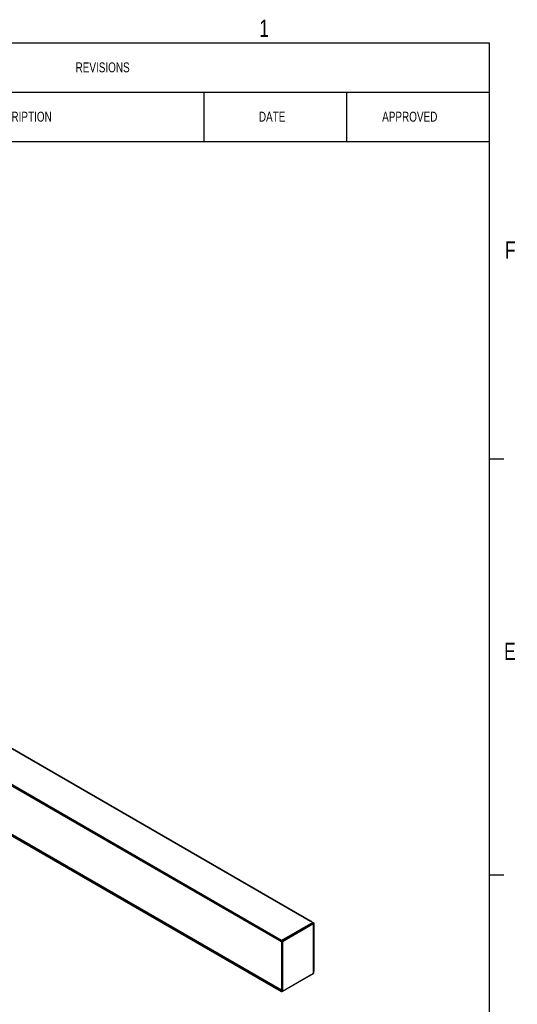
# Model space of a CAD drawing. Header units: inches. Extents: x 0.3 to 33.8, y 0.2 to 21.7.
# Tile 90 of 90: x 29.6 to 33.8, y 13.3 to 21.6. Entities that reach past the tile are written whole.
import ezdxf

# ---------------------------------------------------------------- set-up
doc = ezdxf.new("R2010")
doc.units = ezdxf.units.IN
doc.header["$MEASUREMENT"] = 0
doc.layers.add('BORDERS', color=7, linetype='Continuous')
doc.styles.add('SLDTEXTSTYLE0', font='TXT', dxfattribs={"width": 0.75})

# ---------------------------------------------------------------- blocks, each defined once
blk = doc.blocks.new('SW_TABLEANNOTATION_0')
at = {"layer": 'BORDERS', "color": 0}
for p, q in [((0, 0), (0, -0.4149)), ((0, 0), (0.4099, 0)), ((0.4099, 0), (1.0099, 0)), ((1.0099, 0), (4.0099, 0)), ((4.0099, 0), (5.2099, 0)), ((5.2099, 0), (6.4099, 0)), ((6.4099, 0), (6.4099, -0.4149)), ((0, -0.4149), (0, -0.8297)), ((0, -0.4149), (0.4099, -0.4149)), ((0.4099, -0.4149), (0.4099, -0.8297)), ((0.4099, -0.4149), (1.0099, -0.4149)), ((1.0099, -0.4149), (1.0099, -0.8297)), ((1.0099, -0.4149), (4.0099, -0.4149)), ((4.0099, -0.4149), (4.0099, -0.8297)), ((4.0099, -0.4149), (5.2099, -0.4149)), ((5.2099, -0.4149), (5.2099, -0.8297)), ((5.2099, -0.4149), (6.4099, -0.4149)), ((6.4099, -0.4149), (6.4099, -0.8297)), ((0, -0.8297), (0.4099, -0.8297)), ((0.4099, -0.8297), (1.0099, -0.8297)), ((1.0099, -0.8297), (4.0099, -0.8297)), ((4.0099, -0.8297), (5.2099, -0.8297)), ((5.2099, -0.8297), (6.4099, -0.8297))]:
    blk.add_line(p, q, dxfattribs=at)
at = {"layer": 'BORDERS', "color": 0, "attachment_point": 1, "style": 'SLDTEXTSTYLE0'}
for s, insert, char_height in [('REVISIONS', (2.9324, -0.1656), 0.08333), ('ZONE', (0.0591, -0.5804), 0.08333), ('DESCRIPTION', (2.1611, -0.5804), 0.083333), ('APPROVED', (5.5109, -0.5804), 0.08333), ('REV.', (0.592, -0.5804), 0.08333), ('DATE', (4.474, -0.5804), 0.08333)]:
    blk.add_mtext(s, dxfattribs=dict(at, insert=insert, char_height=char_height))

msp = doc.modelspace()

# ---------------------------------------------------------------- linework, layer by layer
at = {"color": 7, "linetype": 'Continuous', "lineweight": 25}
for p, q in [((31.77801, 13.8579), (25.00392, 17.7685)), ((25.00392, 17.76197), (31.77801, 13.85137)), ((25.00413, 17.76151), (31.77801, 13.85103)), ((25.00463, 17.76972), (31.77871, 13.85913)), ((31.77801, 13.43738), (25.00392, 17.34798)), ((25.00392, 17.34145), (31.77801, 13.43085)), ((25.00413, 17.34099), (31.77821, 13.43039)), ((25.00463, 17.3492), (31.77801, 13.43902)), ((25.00887, 17.35165), (31.77801, 13.44391)), ((32.02173, 14.02277), (29.11686, 15.69972)), ((29.11686, 15.69916), (32.02097, 14.02265)), ((32.0412, 14.01042), (29.11686, 15.6986)), ((32.0407, 14.01037), (29.11686, 15.69826)), ((32.0407, 14.01037), (31.77871, 13.85913)), ((32.0407, 14.01037), (31.77871, 13.85913)), ((31.77916, 13.85887), (32.04114, 14.01011)), ((32.04777, 13.99863), (31.78579, 13.84739)), ((32.02097, 14.02265), (32.02053, 14.02235)), ((32.02177, 14.02219), (32.02133, 14.02189)), ((32.02346, 14.02066), (32.02403, 14.02136)), ((32.02403, 14.02136), (32.02403, 14.02033)), ((32.02416, 14.02025), (32.02416, 14.02169)), ((32.03044, 14.01766), (32.02921, 14.01733)), ((32.03166, 14.01592), (32.03223, 14.01663)), ((32.03223, 14.01663), (32.03223, 14.01559)), ((32.03236, 14.01552), (32.03236, 14.01696)), ((32.03742, 14.0126), (32.03864, 14.01293)), ((32.04044, 14.01189), (32.03987, 14.01119)), ((32.04044, 14.01189), (32.04044, 14.01086)), ((32.04056, 14.01078), (32.04056, 14.01222)), ((32.04114, 14.01011), (32.0407, 14.01037)), ((32.04164, 14.01016), (32.0412, 14.01042)), ((32.04439, 14.00757), (32.04505, 14.00771)), ((32.04505, 14.00771), (32.04684, 14.00819)), ((32.04828, 14.00689), (32.04579, 14.00569)), ((32.04777, 13.58526), (32.04777, 13.99863)), ((32.04806, 13.58567), (32.04806, 13.99904)), ((32.04828, 14.00689), (32.04828, 13.60107)), ((32.04877, 13.60167), (32.04877, 14.00749)), ((31.77801, 13.8579), (31.77801, 13.85137)), ((31.77801, 13.8579), (31.77801, 13.43085)), ((31.77845, 13.85765), (31.77801, 13.8579)), ((31.77871, 13.85913), (31.77916, 13.85887)), ((31.78437, 13.43402), (31.78437, 13.84739)), ((31.78579, 13.84739), (31.78579, 13.43402)), ((31.78579, 13.43402), (32.04777, 13.58526)), ((32.04828, 13.60107), (32.04806, 13.60096)), ((31.78384, 13.42973), (32.04583, 13.58096)), ((31.77801, 13.43738), (31.77801, 13.43085)), ((31.77801, 13.43085), (31.77845, 13.4306)), ((31.77821, 13.43039), (31.77866, 13.43014))]:
    msp.add_line(p, q, dxfattribs=at)
at = {"color": 7, "linetype": 'Continuous', "lineweight": 25, "flags": 128}
for points in [[(32.022, 14.02232), (32.02199, 14.02238), (32.02186, 14.02267), (32.02162, 14.02282), (32.02132, 14.02281), (32.02097, 14.02265)], [(32.02403, 14.02136), (32.02415, 14.02163), (32.0241, 14.02191), (32.02389, 14.02216), (32.02353, 14.02235), (32.02309, 14.02246), (32.0226, 14.02246), (32.02215, 14.02237), (32.02177, 14.02219)], [(32.03223, 14.01663), (32.03235, 14.01686), (32.03234, 14.01709), (32.03221, 14.01732), (32.03197, 14.01751), (32.03163, 14.01765), (32.03124, 14.01773), (32.03083, 14.01773), (32.03044, 14.01766)], [(32.03864, 14.01293), (32.03904, 14.013), (32.03945, 14.01299), (32.03984, 14.01291), (32.04017, 14.01277), (32.04041, 14.01258), (32.04054, 14.01236), (32.04055, 14.01212), (32.04044, 14.01189)], [(32.04684, 14.00819), (32.04731, 14.00827), (32.04779, 14.00824), (32.04823, 14.00811), (32.04855, 14.00791), (32.04874, 14.00765), (32.04875, 14.00737), (32.04859, 14.00711), (32.04828, 14.00689)]]:
    msp.add_lwpolyline(points, dxfattribs=at)
at = {"color": 7, "linetype": 'Continuous', "lineweight": 25}
for centre, radius, start, end in [((32.04099, 14.00996), 0.000503, 65.692881, 125.617577), ((32.04099, 14.00996), 0.000503, 65.692881, 125.617577), ((32.04143, 14.0097), 0.000503, 65.692881, 125.617577), ((32.03338, 13.99798), 0.01441, 2.605478, 57.394522), ((32.04136, 14.00976), 0.000493, 353.701153, 54.986667), ((32.03491, 13.99886), 0.01287, 2.605478, 57.394522), ((32.04756, 13.99899), 0.000503, 5.694799, 65.625342), ((32.04756, 13.99909), 0.000503, 294.374658, 354.305201), ((31.77954, 13.85783), 0.00154, 122.605478, 177.394522), ((31.77954, 13.85783), 0.00154, 122.605478, 177.394522), ((31.77998, 13.85758), 0.00154, 122.605478, 177.394522), ((31.77151, 13.84681), 0.01287, 2.605478, 57.394522), ((31.77139, 13.84674), 0.01441, 2.605478, 57.394522), ((31.78508, 13.84876), 0.00154, 242.609672, 297.390328), ((32.04318, 13.58475), 0.00462, 305.013333, 6.298848), ((32.04756, 13.58572), 0.000503, 294.374658, 354.305201), ((32.04807, 13.60173), 0.000695, 287.562164, 354.578327), ((31.77848, 13.43079), 0.00048, 172.744171, 235.943649), ((31.7785, 13.4308), 0.000493, 173.701153, 234.986667), ((31.78076, 13.43343), 0.00366, 230.796715, 9.214037), ((31.77893, 13.43054), 0.00048, 172.744172, 235.943648), ((31.77886, 13.4306), 0.000503, 245.692881, 305.617577), ((31.78174, 13.43336), 0.00409, 230.796715, 9.214037), ((31.78508, 13.43538), 0.00154, 242.609672, 297.390328)]:
    msp.add_arc(centre, radius, start, end, dxfattribs=at)
at = {"layer": 'BORDERS', "lineweight": 25}
for p, q in [((0.52288, 21.4106), (33.52288, 21.4106)), ((33.52288, 21.4106), (33.52288, 0.4106))]:
    msp.add_line(p, q, dxfattribs=at)
at = {"layer": 'BORDERS'}
for p, q in [((33.52288, 17.9106), (33.64788, 17.9106)), ((33.52288, 14.4106), (33.64788, 14.4106))]:
    msp.add_line(p, q, dxfattribs=at)

# ---------------------------------------------------------------- block references
msp.add_blockref('SW_TABLEANNOTATION_0', (27.11295, 21.4106), dxfattribs=at)

# ---------------------------------------------------------------- texts
at = {"layer": 'BORDERS', "color": 7, "char_height": 0.14583, "attachment_point": 1, "style": 'SLDTEXTSTYLE0'}
for s, insert in [('1', (31.59044, 21.60436)), ('F', (33.65637, 19.73898)), ('E', (33.64947, 16.36368))]:
    msp.add_mtext(s, dxfattribs=dict(at, insert=insert))

doc.saveas('drawing.dxf')
